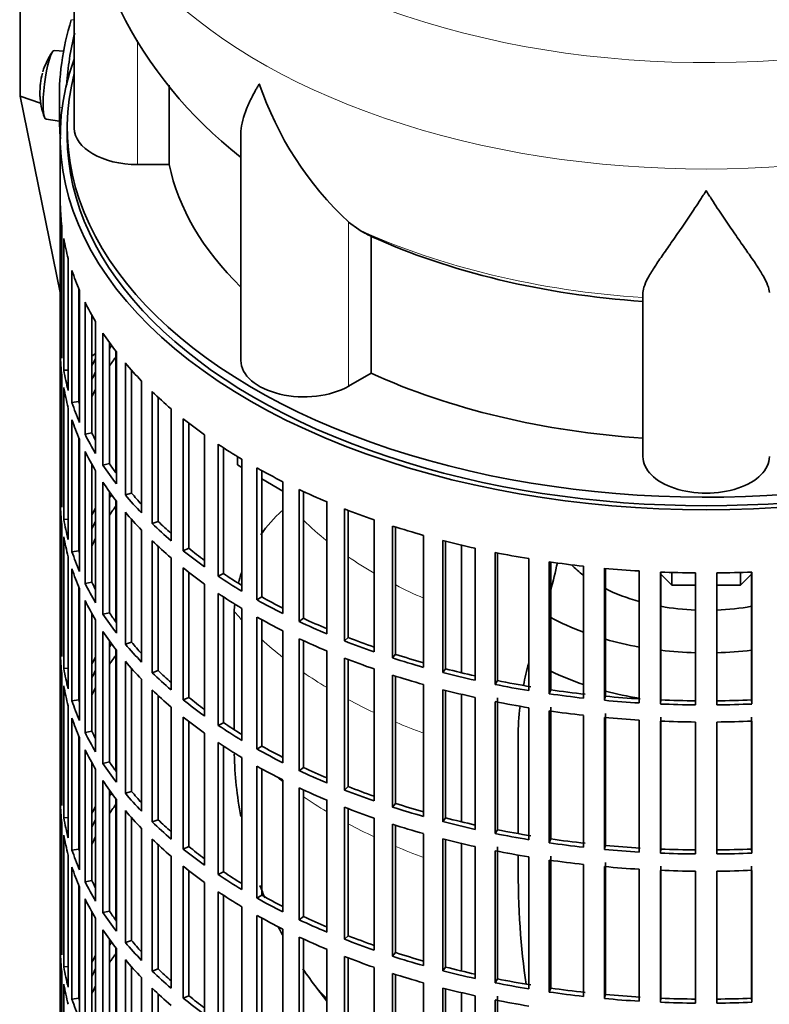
# Model space of a CAD drawing. Header units: millimetres. Extents: x 166 to 773, y -2192 to 1796.
# Tile 3 of 20: x 578 to 685, y -2082 to -1942. Entities that reach past the tile are written whole.
import ezdxf

# ---------------------------------------------------------------- set-up
doc = ezdxf.new("R2010")
doc.units = ezdxf.units.MM
for name, color, linetype in [('M5X8_UNI7687', 7, 'Continuous'), ('VSI134_DIFFUSORE', 7, 'Continuous'), ('VSI134_FILTRO_A', 7, 'Continuous'), ('VSI134_GIUNTO_8×', 7, 'Continuous'), ('VSI134_SUPPORTO_', 7, 'Continuous'), ('VSI134_TERMINALE', 7, 'Continuous')]:
    doc.layers.add(name, color=color, linetype=linetype)

# ---------------------------------------------------------------- blocks, each defined once
blk = doc.blocks.new('SE4')
at = {"layer": 'M5X8_UNI7687', "color": 7, "linetype": 'Continuous', "lineweight": 35}
for p, q in [((584.06, -1946.36), (582.75, -1946.24)), ((581.55, -1956.03), (583.47, -1956.32))]:
    blk.add_line(p, q, dxfattribs=at)
for start, end in [(144.9873, 163.3043), (166.4722, 175.0433), (182.7249, 201.02)]:
    blk.add_arc((590.66, -1952.18), 10, start, end, dxfattribs=at)
for centre, major_axis, ratio, start_param, end_param in [((582.15, -1951.13), (0.6, 4.89), 0.169759, 0.004788, 3.136805), ((590.68, -1952.09), (9.78, -2.08), 0.810411, 3.076577, 3.120069), ((589.14, -1950.18), (-7.36, -5.62), 0.747167, 5.690056, 5.839748), ((590.65, -1952.3), (9.94, -1.06), 0.589949, 3.115062, 3.229621)]:
    blk.add_ellipse(centre, major_axis=major_axis, ratio=ratio, start_param=start_param, end_param=end_param, dxfattribs=at)
at = {"layer": 'VSI134_DIFFUSORE', "color": 7, "linetype": 'Continuous', "lineweight": 35}
for p, q in [((585.57, -1914.23), (585.57, -1957.29)), ((599.09, -1962.49), (599.09, -1951.18)), ((609.29, -1958.22), (609.29, -1990.36)), ((594.57, -1962.49), (599.09, -1962.49)), ((626.08, -1971.74), (624.65, -1970.69)), ((627.86, -1992.18), (627.86, -1972.71)), ((666.57, -2004.06), (666.57, -1980.71)), ((624.65, -1994.03), (627.86, -1992.18))]:
    blk.add_line(p, q, dxfattribs=at)
at = {"layer": 'VSI134_DIFFUSORE', "color": 4, "linetype": 'Continuous', "lineweight": 9}
for p, q in [((594.57, -1962.49), (594.57, -1944.77)), ((624.65, -1994.03), (624.65, -1970.69))]:
    blk.add_line(p, q, dxfattribs=at)
at = {"layer": 'VSI134_DIFFUSORE', "color": 7, "linetype": 'Continuous', "lineweight": 35}
for centre, radius, start, end in [((646.71, -1913.17), 61.07, 181.0073, 232.1188), ((657.15, -1935.73), 47.73, 198.6373, 227.0857), ((633.99, -1959.34), 14.7, 237.4509, 245.3566)]:
    blk.add_arc(centre, radius, start, end, dxfattribs=at)
at = {"layer": 'VSI134_DIFFUSORE', "color": 4, "linetype": 'Continuous', "lineweight": 9}
for centre, major_axis, start_param, end_param in [((675.57, -1898.52), (85.67, 0), 2.812719, 6.283185), ((675.57, -1911.27), (-89.83, 0), 0, 3.208711), ((675.57, -1935.82), (-79.5, 0), 0.898849, 1.457346)]:
    blk.add_ellipse(centre, major_axis=major_axis, ratio=0.57735, start_param=start_param, end_param=end_param, dxfattribs=at)
at = {"layer": 'VSI134_DIFFUSORE', "color": 7, "linetype": 'Continuous', "lineweight": 35}
for centre, major_axis, start_param, end_param in [((594.57, -1957.29), (9, 0), 3.141593, 4.712389), ((675.57, -1957.29), (-77, 0), 0.117151, 0.534109), ((675.57, -1937.81), (-77, 0), 0.902549, 1.453645), ((618.29, -1990.36), (9, 0), 3.141593, 5.497787), ((675.57, -1957.29), (-77, 0), 0.902549, 1.453645), ((675.57, -2004.06), (-9, 0), 0, 3.141593)]:
    blk.add_ellipse(centre, major_axis=major_axis, ratio=0.57735, start_param=start_param, end_param=end_param, dxfattribs=at)
for points, knots in [([(609.29, -1958.23), (609.29, -1958.07), (609.3, -1957.9), (609.38, -1956.72), (609.67, -1955.67), (610.34, -1953.99), (610.6, -1953.42), (611.06, -1952.53), (611.22, -1952.23), (611.47, -1951.77), (611.6, -1951.53), (611.74, -1951.3), (611.83, -1951.14), (611.88, -1951.06), (611.93, -1950.98)], [0.4586292, 0.4586292, 0.4586292, 0.4586292, 0.5, 0.5, 0.75, 0.75, 0.875, 0.875, 0.9375, 0.9375, 0.96875, 0.984375, 0.984375, 1, 1, 1, 1]), ([(675.57, -1966.2), (675.43, -1966.41), (675.3, -1966.63), (675.03, -1967.05), (674.9, -1967.25), (674.5, -1967.87), (674.24, -1968.27), (673.45, -1969.47), (672.94, -1970.23), (671.92, -1971.71), (671.43, -1972.42), (670.48, -1973.77), (670.03, -1974.42), (669.18, -1975.64), (668.79, -1976.22), (668.25, -1977.04), (668.08, -1977.3), (667.75, -1977.82), (667.6, -1978.07), (667.19, -1978.79), (666.97, -1979.23), (666.66, -1980.03), (666.57, -1980.39), (666.57, -1980.71)], [0, 0, 0, 0, 0.03125, 0.03125, 0.0625, 0.0625, 0.125, 0.125, 0.25, 0.25, 0.375, 0.375, 0.5, 0.5, 0.625, 0.625, 0.6875, 0.6875, 0.75, 0.75, 0.875, 0.875, 1, 1, 1, 1]), ([(684.57, -1980.71), (684.57, -1980.39), (684.48, -1980.03), (684.16, -1979.23), (683.94, -1978.79), (683.53, -1978.07), (683.38, -1977.82), (683.06, -1977.31), (682.89, -1977.04), (682.35, -1976.22), (681.95, -1975.64), (681.1, -1974.42), (680.65, -1973.78), (679.71, -1972.43), (679.21, -1971.71), (678.2, -1970.24), (677.68, -1969.47), (676.89, -1968.28), (676.63, -1967.87), (676.23, -1967.25), (676.1, -1967.05), (675.83, -1966.63), (675.7, -1966.41), (675.57, -1966.2)], [0, 0, 0, 0, 0.125, 0.125, 0.25, 0.25, 0.3125, 0.3125, 0.375, 0.375, 0.5, 0.5, 0.625, 0.625, 0.75, 0.75, 0.875, 0.875, 0.9375, 0.9375, 0.96875, 0.96875, 1, 1, 1, 1])]:
    blk.add_open_spline(points, degree=3, knots=knots, dxfattribs=at)
at = {"layer": 'VSI134_FILTRO_A', "color": 7, "linetype": 'Continuous', "lineweight": 35}
for p, q in [((583.57, -1958.51), (583.57, -2122.63)), ((583.58, -1968.37), (583.58, -1987.15)), ((583.8, -1971.25), (583.8, -1990.03)), ((584.06, -1973), (584.06, -1991.77)), ((584.71, -1975.86), (584.71, -1994.64)), ((585.24, -1977.58), (585.24, -1996.36)), ((586.22, -1980.15), (586.22, -1996.23)), ((586.32, -1980.4), (586.32, -1999.18)), ((587.1, -1982.09), (587.1, -2000.87)), ((588.06, -1983.89), (588.06, -2000.69)), ((588.61, -1984.84), (588.61, -2003.62)), ((589.64, -1986.48), (589.64, -2005.26)), ((583.8, -1987.14), (583.58, -1987.15)), ((590.57, -1987.82), (590.57, -2005.04)), ((583.58, -1989.6), (583.58, -2008.38)), ((591.56, -1989.15), (591.56, -2007.93)), ((592.84, -1990.73), (592.84, -2009.51)), ((583.8, -1992.48), (583.8, -2011.26)), ((584.71, -1991.73), (584.06, -1991.77)), ((593.72, -1991.76), (593.72, -2009.25)), ((595.15, -1993.29), (595.15, -2012.07)), ((584.06, -1994.22), (584.06, -2013)), ((596.66, -1994.81), (596.66, -2013.59)), ((586.22, -1996.23), (585.24, -1996.36)), ((597.5, -1995.6), (597.5, -2013.28)), ((584.71, -1997.09), (584.71, -2015.87)), ((599.35, -1997.24), (599.35, -2016.02)), ((585.24, -1998.81), (585.24, -2017.59)), ((601.08, -1998.67), (601.08, -2017.45)), ((601.88, -1999.3), (601.88, -2017.1)), ((588.06, -2000.69), (587.1, -2000.87)), ((604.13, -2000.96), (604.13, -2019.74)), ((586.22, -2001.38), (586.22, -2017.46)), ((586.32, -2001.63), (586.32, -2020.41)), ((606.07, -2002.3), (606.07, -2021.08)), ((587.1, -2003.31), (587.1, -2022.09)), ((606.81, -2002.79), (606.81, -2020.69)), ((588.06, -2005.12), (588.06, -2021.92)), ((590.57, -2005.04), (589.64, -2005.26)), ((609.45, -2004.43), (609.45, -2023.21)), ((588.61, -2006.07), (588.61, -2024.85)), ((611.59, -2005.67), (611.59, -2024.45)), ((612.27, -2006.04), (612.27, -2024.02)), ((589.64, -2007.71), (589.64, -2026.49)), ((615.28, -2007.62), (615.28, -2026.4)), ((583.8, -2008.37), (583.58, -2008.38)), ((590.57, -2009.05), (590.57, -2026.27)), ((593.72, -2009.25), (592.84, -2009.51)), ((617.6, -2008.74), (617.6, -2027.52)), ((618.21, -2009.02), (618.21, -2027.06)), ((583.58, -2010.83), (583.58, -2029.61)), ((591.56, -2010.38), (591.56, -2029.16)), ((621.56, -2010.5), (621.56, -2029.28)), ((592.84, -2011.96), (592.84, -2030.74)), ((624.04, -2011.5), (624.04, -2030.28)), ((624.58, -2011.71), (624.58, -2029.79)), ((584.71, -2012.95), (584.06, -2013)), ((593.72, -2012.99), (593.72, -2030.47)), ((597.5, -2013.28), (596.66, -2013.59)), ((628.26, -2013.05), (628.26, -2031.83)), ((583.8, -2013.71), (583.8, -2032.49)), ((595.15, -2014.52), (595.15, -2033.3)), ((630.88, -2013.93), (630.88, -2032.71)), ((631.34, -2014.07), (631.34, -2032.19)), ((584.06, -2015.45), (584.06, -2034.23)), ((596.66, -2016.04), (596.66, -2034.82)), ((635.32, -2015.26), (635.32, -2034.04)), ((638.06, -2016), (638.06, -2034.78)), ((638.44, -2016.1), (638.44, -2034.24)), ((586.22, -2017.46), (585.24, -2017.59)), ((597.5, -2016.83), (597.5, -2034.51)), ((601.88, -2017.1), (601.08, -2017.45)), ((642.68, -2017.1), (642.68, -2035.88)), ((645.53, -2017.7), (645.53, -2036.48)), ((645.83, -2017.76), (645.83, -2035.93)), ((584.71, -2018.32), (584.71, -2037.09)), ((599.35, -2018.47), (599.35, -2037.25)), ((650.3, -2018.57), (650.3, -2037.35)), ((653.22, -2019.02), (653.22, -2037.8)), ((653.44, -2019.05), (653.44, -2037.24)), ((585.24, -2020.04), (585.24, -2038.82)), ((601.08, -2019.9), (601.08, -2038.68)), ((601.88, -2020.53), (601.88, -2038.33)), ((606.81, -2020.69), (606.07, -2021.08)), ((658.1, -2019.65), (658.1, -2038.43)), ((661.08, -2019.95), (661.08, -2038.73)), ((661.21, -2019.96), (661.21, -2038.16)), ((666.04, -2020.33), (666.04, -2039.11)), ((669.06, -2020.48), (669.06, -2039.26)), ((669.1, -2020.48), (669.1, -2038.68)), ((674.05, -2020.6), (674.05, -2039.38)), ((677.08, -2020.6), (677.08, -2039.38)), ((682.03, -2020.48), (682.03, -2038.68)), ((682.07, -2020.48), (682.07, -2039.26)), ((588.06, -2021.92), (587.1, -2022.09)), ((586.22, -2022.61), (586.22, -2038.69)), ((586.32, -2022.86), (586.32, -2041.63)), ((604.13, -2022.19), (604.13, -2040.97)), ((587.1, -2024.54), (587.1, -2043.32)), ((606.07, -2023.53), (606.07, -2042.31)), ((606.81, -2024.02), (606.81, -2041.92)), ((612.27, -2024.02), (611.59, -2024.45)), ((590.57, -2026.27), (589.64, -2026.49)), ((609.45, -2025.66), (609.45, -2044.44)), ((588.06, -2026.35), (588.06, -2043.15)), ((588.61, -2027.3), (588.61, -2046.08)), ((611.59, -2026.9), (611.59, -2045.68)), ((612.27, -2027.27), (612.27, -2045.25)), ((618.21, -2027.06), (617.6, -2027.52)), ((589.64, -2028.94), (589.64, -2047.72)), ((615.28, -2028.85), (615.28, -2047.63)), ((583.8, -2029.6), (583.58, -2029.61)), ((590.57, -2030.28), (590.57, -2047.5)), ((593.72, -2030.47), (592.84, -2030.74)), ((617.6, -2029.97), (617.6, -2048.75)), ((618.21, -2030.25), (618.21, -2048.29)), ((624.58, -2029.79), (624.04, -2030.28)), ((591.56, -2031.61), (591.56, -2050.39)), ((621.56, -2031.73), (621.56, -2050.51)), ((583.58, -2032.06), (583.58, -2050.84)), ((592.84, -2033.19), (592.84, -2051.97)), ((624.04, -2032.73), (624.04, -2051.51)), ((624.58, -2032.94), (624.58, -2051.02)), ((631.34, -2032.19), (630.88, -2032.71)), ((584.71, -2034.18), (584.06, -2034.23)), ((593.72, -2034.22), (593.72, -2051.7)), ((597.5, -2034.51), (596.66, -2034.82)), ((628.26, -2034.28), (628.26, -2053.06)), ((638.44, -2034.24), (638.06, -2034.78)), ((583.8, -2034.94), (583.8, -2053.72)), ((595.15, -2035.75), (595.15, -2054.53)), ((630.88, -2035.16), (630.88, -2053.93)), ((631.34, -2035.3), (631.34, -2053.42)), ((645.83, -2035.93), (645.53, -2036.48)), ((584.06, -2036.68), (584.06, -2055.46)), ((596.66, -2037.27), (596.66, -2056.04)), ((635.32, -2036.49), (635.32, -2055.27)), ((638.06, -2037.23), (638.06, -2056.01)), ((638.44, -2037.33), (638.44, -2055.47)), ((653.44, -2037.24), (653.22, -2037.8)), ((586.22, -2038.69), (585.24, -2038.82)), ((597.5, -2038.06), (597.5, -2055.73)), ((601.88, -2038.33), (601.08, -2038.68)), ((642.68, -2038.33), (642.68, -2057.11)), ((645.83, -2038.38), (645.83, -2057.16)), ((661.21, -2038.16), (661.08, -2038.73)), ((669.1, -2038.68), (669.06, -2039.26)), ((682.03, -2038.68), (682.07, -2039.26)), ((584.71, -2039.54), (584.71, -2058.32)), ((599.35, -2039.7), (599.35, -2058.48)), ((645.53, -2038.93), (645.53, -2057.71)), ((650.3, -2039.8), (650.3, -2058.58)), ((653.22, -2040.25), (653.22, -2059.03)), ((653.44, -2039.69), (653.44, -2058.47)), ((585.24, -2041.27), (585.24, -2060.05)), ((601.08, -2041.13), (601.08, -2059.91)), ((658.1, -2040.88), (658.1, -2059.65)), ((661.08, -2041.18), (661.08, -2059.96)), ((661.21, -2040.61), (661.21, -2059.39)), ((666.04, -2041.56), (666.04, -2060.33)), ((669.06, -2041.71), (669.06, -2060.49)), ((669.1, -2041.13), (669.1, -2059.91)), ((682.03, -2041.13), (682.03, -2059.91)), ((682.07, -2041.71), (682.07, -2060.49)), ((601.88, -2041.75), (601.88, -2059.56)), ((606.81, -2041.92), (606.07, -2042.31)), ((674.05, -2041.83), (674.05, -2060.61)), ((677.08, -2041.83), (677.08, -2060.61)), ((586.22, -2043.84), (586.22, -2059.92)), ((586.32, -2044.08), (586.32, -2062.86)), ((588.06, -2043.15), (587.1, -2043.32)), ((604.13, -2043.42), (604.13, -2062.2)), ((587.1, -2045.77), (587.1, -2064.55)), ((606.07, -2044.76), (606.07, -2063.54)), ((606.81, -2045.25), (606.81, -2063.15)), ((612.27, -2045.25), (611.59, -2045.68)), ((609.45, -2046.89), (609.45, -2065.67)), ((588.06, -2047.58), (588.06, -2064.38)), ((588.61, -2048.53), (588.61, -2067.31)), ((590.57, -2047.5), (589.64, -2047.72)), ((611.59, -2048.13), (611.59, -2066.9)), ((612.27, -2048.5), (612.27, -2066.48)), ((618.21, -2048.29), (617.6, -2048.75)), ((615.28, -2050.08), (615.28, -2068.86)), ((583.8, -2050.83), (583.58, -2050.84)), ((589.64, -2050.17), (589.64, -2068.95)), ((590.57, -2051.51), (590.57, -2068.73)), ((617.6, -2051.2), (617.6, -2069.98)), ((618.21, -2051.48), (618.21, -2069.52)), ((624.58, -2051.02), (624.04, -2051.51)), ((591.56, -2052.84), (591.56, -2071.61)), ((593.72, -2051.7), (592.84, -2051.97)), ((583.58, -2053.29), (583.58, -2072.06)), ((621.56, -2052.96), (621.56, -2071.74)), ((624.04, -2053.96), (624.04, -2072.74)), ((624.58, -2054.17), (624.58, -2072.25)), ((631.34, -2053.42), (630.88, -2053.93)), ((584.71, -2055.41), (584.06, -2055.46)), ((592.84, -2054.42), (592.84, -2073.2)), ((593.72, -2055.44), (593.72, -2072.93)), ((628.26, -2055.51), (628.26, -2074.29)), ((638.44, -2055.47), (638.06, -2056.01)), ((583.8, -2056.17), (583.8, -2074.95)), ((595.15, -2056.98), (595.15, -2075.76)), ((597.5, -2055.73), (596.66, -2056.04)), ((630.88, -2056.38), (630.88, -2075.16)), ((631.34, -2056.53), (631.34, -2074.65)), ((584.06, -2057.91), (584.06, -2076.69)), ((596.66, -2058.49), (596.66, -2077.27)), ((635.32, -2057.72), (635.32, -2076.5)), ((638.06, -2058.46), (638.06, -2077.24)), ((645.83, -2057.16), (645.53, -2057.71)), ((653.44, -2058.47), (653.22, -2059.03)), ((586.22, -2059.92), (585.24, -2060.05)), ((597.5, -2059.29), (597.5, -2076.96)), ((601.88, -2059.56), (601.08, -2059.91)), ((638.44, -2058.55), (638.44, -2076.7)), ((642.68, -2059.56), (642.68, -2078.34)), ((645.83, -2059.61), (645.83, -2078.39)), ((661.21, -2059.39), (661.08, -2059.96)), ((669.1, -2059.91), (669.06, -2060.49)), ((682.03, -2059.91), (682.07, -2060.49)), ((584.71, -2060.77), (584.71, -2079.55)), ((599.35, -2060.93), (599.35, -2079.71)), ((645.53, -2060.16), (645.53, -2078.94)), ((650.3, -2061.03), (650.3, -2079.81)), ((653.44, -2060.92), (653.44, -2079.69)), ((585.24, -2062.49), (585.24, -2081.27)), ((601.08, -2062.36), (601.08, -2081.14)), ((653.22, -2061.48), (653.22, -2080.26)), ((658.1, -2062.1), (658.1, -2080.88)), ((661.08, -2062.41), (661.08, -2081.19)), ((661.21, -2061.83), (661.21, -2080.61)), ((669.1, -2062.36), (669.1, -2081.14)), ((682.03, -2062.36), (682.03, -2081.14)), ((601.88, -2062.98), (601.88, -2080.79)), ((606.81, -2063.15), (606.07, -2063.54)), ((666.04, -2062.78), (666.04, -2081.56)), ((669.06, -2062.94), (669.06, -2081.72)), ((674.05, -2063.06), (674.05, -2081.84)), ((677.08, -2063.06), (677.08, -2081.84)), ((682.07, -2062.94), (682.07, -2081.72)), ((586.22, -2065.07), (586.22, -2081.15)), ((586.32, -2065.31), (586.32, -2084.09)), ((588.06, -2064.38), (587.1, -2064.55)), ((604.13, -2064.65), (604.13, -2083.43)), ((606.07, -2065.99), (606.07, -2084.77)), ((606.81, -2066.47), (606.81, -2084.38)), ((612.27, -2066.48), (611.59, -2066.9)), ((587.1, -2067), (587.1, -2085.78)), ((609.45, -2068.12), (609.45, -2086.9)), ((588.06, -2068.81), (588.06, -2085.61)), ((590.57, -2068.73), (589.64, -2068.95)), ((611.59, -2069.35), (611.59, -2088.13)), ((612.27, -2069.73), (612.27, -2087.71)), ((618.21, -2069.52), (617.6, -2069.98)), ((588.61, -2069.75), (588.61, -2088.53)), ((583.8, -2072.06), (583.58, -2072.06)), ((589.64, -2071.4), (589.64, -2090.18)), ((615.28, -2071.3), (615.28, -2090.08)), ((617.6, -2072.43), (617.6, -2091.21)), ((624.58, -2072.25), (624.04, -2072.74)), ((590.57, -2072.74), (590.57, -2089.96)), ((593.72, -2072.93), (592.84, -2073.2)), ((618.21, -2072.71), (618.21, -2090.75)), ((583.58, -2074.51), (583.58, -2093.29)), ((591.56, -2074.06), (591.56, -2092.84)), ((621.56, -2074.19), (621.56, -2092.97)), ((624.04, -2075.19), (624.04, -2093.97)), ((631.34, -2074.65), (630.88, -2075.16)), ((584.71, -2076.64), (584.06, -2076.69)), ((592.84, -2075.65), (592.84, -2094.43)), ((593.72, -2076.67), (593.72, -2094.16)), ((624.58, -2075.4), (624.58, -2093.48)), ((628.26, -2076.74), (628.26, -2095.52)), ((638.44, -2076.7), (638.06, -2077.24)), ((583.8, -2077.4), (583.8, -2096.18)), ((597.5, -2076.96), (596.66, -2077.27)), ((630.88, -2077.61), (630.88, -2096.39)), ((631.34, -2077.76), (631.34, -2095.88)), ((584.06, -2079.14), (584.06, -2097.92)), ((595.15, -2078.21), (595.15, -2096.99)), ((635.32, -2078.95), (635.32, -2097.73)), ((645.83, -2078.39), (645.53, -2078.94)), ((596.66, -2079.72), (596.66, -2098.5)), ((597.5, -2080.52), (597.5, -2098.19)), ((601.88, -2080.79), (601.08, -2081.14)), ((638.06, -2079.69), (638.06, -2098.46)), ((638.44, -2079.78), (638.44, -2097.93)), ((642.68, -2080.79), (642.68, -2099.57)), ((645.83, -2080.84), (645.83, -2099.62)), ((653.44, -2079.69), (653.22, -2080.26)), ((661.21, -2080.61), (661.08, -2081.19)), ((586.22, -2081.15), (585.24, -2081.27)), ((645.53, -2081.39), (645.53, -2100.17)), ((669.1, -2081.14), (669.06, -2081.72)), ((682.03, -2081.14), (682.07, -2081.72))]:
    blk.add_line(p, q, dxfattribs=at)
for centre, major_axis, start_param, end_param in [((675.57, -1958.51), (-92, 0), -0.208894, 3.350487), ((675.57, -1958.51), (-91, 0), 0, 3.141593), ((675.57, -1967.5), (-92, 0), 0.016456, 0.07081), ((675.57, -1967.5), (-92, 0), 0.103722, 0.158077), ((675.57, -1967.5), (-92, 0), 0.190989, 0.245343), ((675.57, -1967.5), (-92, 0), 0.278255, 0.33261), ((675.57, -1967.5), (-92, 0), 0.365522, 0.419876), ((675.57, -1986.28), (-92, 0), 0.016456, 0.07081), ((675.57, -2007.5), (-91, 0), -0.374965, -0.365223), ((675.57, -1988.72), (-92, 0), 0.016456, 0.07081), ((675.57, -2009.95), (-91, 0), -0.394539, -0.365223), ((675.57, -2007.5), (-92, 0), -0.33261, -0.313806), ((675.57, -1967.5), (-92, 0), 0.452788, 0.507143), ((675.57, -1986.28), (-92, 0), 0.103722, 0.158077), ((675.57, -2007.5), (-91, 0), -0.299174, -0.277957), ((675.57, -1988.72), (-92, 0), 0.103722, 0.158077), ((675.57, -2007.5), (-92, 0), -0.245343, -0.240575), ((675.57, -2009.95), (-91, 0), -0.299174, -0.277957), ((675.57, -1967.5), (-92, 0), 0.540055, 0.594409), ((675.57, -1986.28), (-92, 0), 0.190989, 0.245343), ((675.57, -1986.28), (-91, 0), 0.19069, 0.196715), ((675.57, -1988.72), (-92, 0), 0.190989, 0.245343), ((675.57, -1967.5), (-92, 0), 0.627321, 0.681676), ((675.57, -1986.28), (-92, 0), 0.278255, 0.33261), ((675.57, -1986.28), (-91, 0), 0.277957, 0.299174), ((675.57, -1967.5), (-92, 0), 0.714588, 0.768942), ((675.57, -1988.72), (-92, 0), 0.278255, 0.33261), ((675.57, -1986.28), (-92, 0), 0.365522, 0.419876), ((675.57, -1986.28), (-91, 0), 0.365223, 0.392699), ((675.57, -1967.5), (-92, 0), 0.801854, 0.856209), ((675.57, -1988.72), (-92, 0), 0.365522, 0.419876), ((675.57, -2007.5), (-92, 0), 0.016456, 0.07081), ((675.57, -1986.28), (-91, 0), 0.45249, 0.486998), ((675.57, -1967.5), (-92, 0), 0.889121, 0.943475), ((675.57, -2009.95), (-92, 0), 0.016456, 0.07081), ((675.57, -2028.73), (-91, 0), -0.374965, -0.365223), ((675.57, -1986.28), (-92, 0), 0.452788, 0.507143), ((675.57, -2028.73), (-92, 0), -0.33261, -0.313806), ((675.57, -2031.18), (-91, 0), -0.394539, -0.365223), ((675.57, -1988.72), (-92, 0), 0.452788, 0.507143), ((675.57, -1967.5), (-92, 0), 0.976387, 1.030742), ((675.57, -2007.5), (-92, 0), 0.103722, 0.158077), ((675.57, -2028.73), (-91, 0), -0.299174, -0.277957), ((675.57, -1986.28), (-92, 0), 0.540055, 0.594409), ((675.57, -1986.28), (-91, 0), 0.539756, 0.577951), ((675.57, -1967.5), (-92, 0), 1.063654, 1.118008), ((675.57, -2009.95), (-92, 0), 0.103722, 0.158077), ((675.57, -2028.73), (-92, 0), -0.245343, -0.240575), ((675.57, -2031.18), (-91, 0), -0.299174, -0.277957), ((675.57, -1988.72), (-92, 0), 0.540055, 0.594409), ((675.57, -1967.5), (-92, 0), 1.15092, 1.205275), ((675.57, -2007.5), (-92, 0), 0.190989, 0.245343), ((675.57, -2007.5), (-91, 0), 0.19069, 0.196715), ((675.57, -1986.28), (-92, 0), 0.627321, 0.681676), ((675.57, -1986.28), (-91, 0), 0.627022, 0.668018), ((675.57, -1967.5), (-92, 0), 1.238186, 1.292541), ((675.57, -1967.5), (-92, 0), 1.325453, 1.379807), ((675.57, -2009.95), (-92, 0), 0.190989, 0.245343), ((675.57, -1988.72), (-92, 0), 0.627321, 0.681676), ((675.57, -1986.28), (-91, 0), 0.714289, 0.757518), ((675.57, -1967.5), (-92, 0), 1.412719, 1.467074), ((675.57, -1967.5), (-92, 0), 1.499986, 1.55434), ((675.57, -1967.5), (92, 0), 4.728845, 4.783199), ((675.57, -2007.5), (-92, 0), 0.278255, 0.33261), ((675.57, -2007.5), (-91, 0), 0.277957, 0.299174), ((675.57, -1986.28), (-92, 0), 0.714588, 0.768942), ((675.57, -2009.95), (-92, 0), 0.278255, 0.33261), ((675.57, -1988.72), (-92, 0), 0.714588, 0.768942), ((675.57, -1986.28), (-92, 0), 0.801854, 0.856209), ((675.57, -1986.28), (-91, 0), 0.801555, 0.846635), ((675.57, -2007.5), (-91, 0), 0.365223, 0.394539), ((675.57, -2007.5), (-92, 0), 0.365522, 0.419876), ((675.57, -1988.72), (-92, 0), 0.801854, 0.856209), ((675.57, -1986.28), (-92, 0), 0.889121, 0.943475), ((675.57, -1986.28), (-91, 0), 0.888822, 0.935485), ((675.57, -2009.95), (-92, 0), 0.365522, 0.419876), ((675.57, -2028.73), (-92, 0), 0.016456, 0.07081), ((675.57, -2007.5), (-91, 0), 0.45249, 0.486998), ((675.57, -1988.72), (-92, 0), 0.889121, 0.943475), ((675.57, -1986.28), (-92, 0), 0.976387, 1.030742), ((675.57, -1986.28), (-91, 0), 0.976088, 1.024141), ((675.57, -2049.96), (-91, 0), -0.374965, -0.365223), ((675.57, -2007.5), (-92, 0), 0.452788, 0.507143), ((675.57, -2031.18), (-92, 0), 0.016456, 0.07081), ((675.57, -2049.96), (-92, 0), -0.33261, -0.313806), ((675.57, -2052.41), (-91, 0), -0.394539, -0.365223), ((675.57, -2009.95), (-92, 0), 0.452788, 0.507143), ((675.57, -1988.72), (-92, 0), 0.976387, 1.030742), ((675.57, -1986.28), (-92, 0), 1.063654, 1.118008), ((675.57, -1986.28), (-91, 0), 1.063355, 1.112655), ((675.57, -2028.73), (-92, 0), 0.103722, 0.158077), ((675.57, -2049.96), (-91, 0), -0.299174, -0.277957), ((675.57, -2007.5), (-91, 0), 0.539756, 0.577951), ((675.57, -1986.28), (-91, 0), 1.150621, 1.201065), ((675.57, -2007.5), (-92, 0), 0.540055, 0.594409), ((675.57, -1988.72), (-92, 0), 1.063654, 1.118008), ((675.57, -1986.28), (-92, 0), 1.15092, 1.205275), ((675.57, -1986.28), (-91, 0), 1.237888, 1.29284), ((675.57, -2031.18), (-92, 0), 0.103722, 0.158077), ((675.57, -2049.96), (-92, 0), -0.245343, -0.240575), ((675.57, -2052.41), (-91, 0), -0.299174, -0.277957), ((675.57, -2009.95), (-92, 0), 0.540055, 0.594409), ((675.57, -1988.72), (-92, 0), 1.15092, 1.205275), ((675.57, -1986.28), (-92, 0), 1.238186, 1.292541), ((675.57, -1986.28), (-91, 0), 1.325154, 1.380106), ((675.57, -2028.73), (-92, 0), 0.190989, 0.245343), ((675.57, -2028.73), (-91, 0), 0.19069, 0.196715), ((675.57, -2007.5), (-92, 0), 0.627321, 0.681676), ((675.57, -2007.5), (-91, 0), 0.627022, 0.668018), ((675.57, -1986.28), (-92, 0), 1.325453, 1.379807), ((675.57, -1986.28), (-92, 0), 1.412719, 1.467074), ((675.57, -1986.28), (-91, 0), 1.412421, 1.467373), ((675.57, -1986.28), (-91, 0), 1.499687, 1.554639), ((675.57, -1986.28), (91, 0), 4.728546, 4.783498), ((675.57, -1988.72), (-92, 0), 1.238186, 1.292541), ((675.57, -1988.72), (-92, 0), 1.325453, 1.379807), ((675.57, -1986.28), (-92, 0), 1.499986, 1.55434), ((675.57, -1986.28), (92, 0), 4.728845, 4.783199), ((675.57, -2031.18), (-92, 0), 0.190989, 0.245343), ((675.57, -2009.95), (-92, 0), 0.627321, 0.681676), ((675.57, -1988.72), (-92, 0), 1.412719, 1.467074), ((675.57, -1988.72), (-92, 0), 1.499986, 1.55434), ((675.57, -1988.72), (92, 0), 4.728845, 4.783199), ((675.57, -2007.5), (-92, 0), 0.714588, 0.768942), ((675.57, -2007.5), (-91, 0), 0.714289, 0.757518), ((675.57, -2028.73), (-92, 0), 0.278255, 0.33261), ((675.57, -2028.73), (-91, 0), 0.277957, 0.299174), ((675.57, -2031.18), (-92, 0), 0.278255, 0.33261), ((675.57, -2009.95), (-92, 0), 0.714588, 0.768942), ((675.57, -2007.5), (-92, 0), 0.801854, 0.856209), ((675.57, -2007.5), (-91, 0), 0.801555, 0.846635), ((675.57, -2028.73), (-92, 0), 0.365522, 0.419876), ((675.57, -2028.73), (-91, 0), 0.365223, 0.394539), ((675.57, -2009.95), (-92, 0), 0.801854, 0.856209), ((675.57, -2007.5), (-91, 0), 0.888822, 0.935485), ((675.57, -2007.5), (-92, 0), 0.889121, 0.943475), ((675.57, -2049.96), (-92, 0), 0.016456, 0.07081), ((675.57, -2031.18), (-92, 0), 0.365522, 0.419876), ((675.57, -2009.95), (-92, 0), 0.889121, 0.943475), ((675.57, -2007.5), (-92, 0), 0.976387, 1.030742), ((675.57, -2007.5), (-91, 0), 0.976088, 1.024141), ((675.57, -2071.19), (-91, 0), -0.374965, -0.365223), ((675.57, -2028.73), (-92, 0), 0.452788, 0.507143), ((675.57, -2028.73), (-91, 0), 0.45249, 0.486998), ((675.57, -2052.41), (-92, 0), 0.016456, 0.07081), ((675.57, -2071.19), (-92, 0), -0.33261, -0.313806), ((675.57, -2073.64), (-91, 0), -0.394539, -0.365223), ((675.57, -2009.95), (-92, 0), 0.976387, 1.030742), ((675.57, -2007.5), (-92, 0), 1.063654, 1.118008), ((675.57, -2007.5), (-91, 0), 1.063355, 1.112655), ((675.57, -2049.96), (-92, 0), 0.103722, 0.158077), ((675.57, -2071.19), (-91, 0), -0.299174, -0.277957), ((675.57, -2031.18), (-92, 0), 0.452788, 0.507143), ((675.57, -2007.5), (-91, 0), 1.150621, 1.201065), ((675.57, -2028.73), (-92, 0), 0.540055, 0.594409), ((675.57, -2028.73), (-91, 0), 0.539756, 0.577951), ((675.57, -2009.95), (-92, 0), 1.063654, 1.118008), ((675.57, -2007.5), (-92, 0), 1.15092, 1.205275), ((675.57, -2052.41), (-92, 0), 0.103722, 0.158077), ((675.57, -2071.19), (-92, 0), -0.245343, -0.240575), ((675.57, -2073.64), (-91, 0), -0.299174, -0.277957), ((675.57, -2031.18), (-92, 0), 0.540055, 0.594409), ((675.57, -2009.95), (-92, 0), 1.15092, 1.205275), ((675.57, -2007.5), (-92, 0), 1.238186, 1.292541), ((675.57, -2007.5), (-91, 0), 1.237888, 1.29284), ((675.57, -2007.5), (-91, 0), 1.325154, 1.380106), ((675.57, -2049.96), (-91, 0), 0.19069, 0.196715), ((675.57, -2028.73), (-92, 0), 0.627321, 0.681676), ((675.57, -2028.73), (-91, 0), 0.627022, 0.668018), ((675.57, -2007.5), (-92, 0), 1.325453, 1.379807), ((675.57, -2007.5), (-91, 0), 1.412421, 1.467373), ((675.57, -2007.5), (-91, 0), 1.499687, 1.554639), ((675.57, -2007.5), (91, 0), 4.728546, 4.783498), ((675.57, -2049.96), (-92, 0), 0.190989, 0.245343), ((675.57, -2009.95), (-92, 0), 1.238186, 1.292541), ((675.57, -2007.5), (-92, 0), 1.412719, 1.467074), ((675.57, -2007.5), (-92, 0), 1.499986, 1.55434), ((675.57, -2007.5), (92, 0), 4.728845, 4.783199), ((675.57, -2052.41), (-92, 0), 0.190989, 0.245343), ((675.57, -2031.18), (-92, 0), 0.627321, 0.681676), ((675.57, -2009.95), (-92, 0), 1.325453, 1.379807), ((675.57, -2009.95), (-92, 0), 1.412719, 1.467074), ((675.57, -2028.73), (-92, 0), 0.714588, 0.768942), ((675.57, -2028.73), (-91, 0), 0.714289, 0.757518), ((675.57, -2009.95), (-92, 0), 1.499986, 1.55434), ((675.57, -2009.95), (92, 0), 4.728845, 4.783199), ((675.57, -2049.96), (-92, 0), 0.278255, 0.33261), ((675.57, -2049.96), (-91, 0), 0.277957, 0.299174), ((675.57, -2031.18), (-92, 0), 0.714588, 0.768942), ((675.57, -2028.73), (-92, 0), 0.801854, 0.856209), ((675.57, -2028.73), (-91, 0), 0.801555, 0.846635), ((675.57, -2052.41), (-92, 0), 0.278255, 0.33261), ((675.57, -2049.96), (-92, 0), 0.365522, 0.419876), ((675.57, -2049.96), (-91, 0), 0.365223, 0.394539), ((675.57, -2031.18), (-92, 0), 0.801854, 0.856209), ((675.57, -2028.73), (-91, 0), 0.888822, 0.935485), ((675.57, -2028.73), (-92, 0), 0.889121, 0.943475), ((675.57, -2071.19), (-92, 0), 0.016456, 0.07081), ((675.57, -2052.41), (-92, 0), 0.365522, 0.419876), ((675.57, -2031.18), (-92, 0), 0.889121, 0.943475), ((675.57, -2028.73), (-91, 0), 0.976088, 1.024141), ((675.57, -2092.42), (-91, 0), -0.374965, -0.365223), ((675.57, -2049.96), (-92, 0), 0.452788, 0.507143), ((675.57, -2049.96), (-91, 0), 0.45249, 0.486998), ((675.57, -2028.73), (-92, 0), 0.976387, 1.030742), ((675.57, -2073.64), (-92, 0), 0.016456, 0.07081), ((675.57, -2092.42), (-92, 0), -0.33261, -0.313806), ((675.57, -2094.87), (-91, 0), -0.394539, -0.365223), ((675.57, -2031.18), (-92, 0), 0.976387, 1.030742), ((675.57, -2028.73), (-92, 0), 1.063654, 1.118008), ((675.57, -2028.73), (-91, 0), 1.063355, 1.112655), ((675.57, -2071.19), (-92, 0), 0.103722, 0.158077), ((675.57, -2052.41), (-92, 0), 0.452788, 0.507143), ((675.57, -2028.73), (-91, 0), 1.150621, 1.201065), ((675.57, -2092.42), (-91, 0), -0.299174, -0.277957), ((675.57, -2049.96), (-92, 0), 0.540055, 0.594409), ((675.57, -2049.96), (-91, 0), 0.539756, 0.577951), ((675.57, -2031.18), (-92, 0), 1.063654, 1.118008), ((675.57, -2028.73), (-92, 0), 1.15092, 1.205275), ((675.57, -2073.64), (-92, 0), 0.103722, 0.158077), ((675.57, -2092.42), (-92, 0), -0.245343, -0.240575), ((675.57, -2094.87), (-91, 0), -0.299174, -0.277957), ((675.57, -2028.73), (-92, 0), 1.238186, 1.292541), ((675.57, -2028.73), (-91, 0), 1.237888, 1.29284), ((675.57, -2052.41), (-92, 0), 0.540055, 0.594409), ((675.57, -2049.96), (-91, 0), 0.627022, 0.668018), ((675.57, -2031.18), (-92, 0), 1.15092, 1.205275), ((675.57, -2028.73), (-92, 0), 1.325453, 1.379807), ((675.57, -2028.73), (-91, 0), 1.325154, 1.380106), ((675.57, -2028.73), (-91, 0), 1.412421, 1.467373), ((675.57, -2071.19), (-92, 0), 0.190989, 0.245343), ((675.57, -2071.19), (-91, 0), 0.19069, 0.196715), ((675.57, -2049.96), (-92, 0), 0.627321, 0.681676), ((675.57, -2031.18), (-92, 0), 1.238186, 1.292541), ((675.57, -2028.73), (-92, 0), 1.412719, 1.467074), ((675.57, -2028.73), (-92, 0), 1.499986, 1.55434), ((675.57, -2028.73), (-91, 0), 1.499687, 1.554639), ((675.57, -2028.73), (91, 0), 4.728546, 4.783498), ((675.57, -2028.73), (92, 0), 4.728845, 4.783199)]:
    blk.add_ellipse(centre, major_axis=major_axis, ratio=0.57735, start_param=start_param, end_param=end_param, dxfattribs=at)
at = {"layer": 'VSI134_GIUNTO_8×', "color": 7, "linetype": 'Continuous', "lineweight": 35}
for centre, major_axis, start_param, end_param in [((675.57, -2013.22), (-22, 0), 0.512266, 0.653708), ((675.57, -2013.22), (-22, 0), 0.860097, 1.12301), ((675.57, -2013.22), (-22, 0), 1.272507, 1.501929), ((675.57, -2013.22), (-22, 0), 1.639664, 1.869086), ((675.57, -2013.22), (-32.5, 0), 0.821803, 1.003487), ((675.57, -2013.22), (-32.5, 0), 1.113415, 1.273341), ((675.57, -2013.22), (-32.5, 0), 1.370522, 1.524199), ((675.57, -2013.22), (-32.5, 0), 1.617394, 1.771071), ((675.57, -2019.31), (-34.5, 0), 0.874436, 1.040008), ((675.57, -2019.31), (-34.5, 0), 1.141754, 1.291065)]:
    blk.add_ellipse(centre, major_axis=major_axis, ratio=0.57735, start_param=start_param, end_param=end_param, dxfattribs=at)
at = {"layer": 'VSI134_SUPPORTO_', "color": 7, "linetype": 'Continuous', "lineweight": 35}
for p, q in [((584.57, -1957.29), (584.57, -1958.51)), ((591.49, -2006.38), (591.49, -1989.07)), ((608.81, -2005.21), (608.81, -2004.05)), ((609.45, -2005.58), (608.81, -2005.21)), ((615.28, -2008.95), (612.27, -2007.21)), ((591.49, -2027.61), (591.49, -2010.29)), ((640.74, -2034.81), (640.74, -2016.66)), ((670.66, -2022.35), (670.66, -2020.54)), ((680.47, -2022.35), (680.47, -2020.54)), ((670.66, -2022.35), (669.1, -2020.8)), ((682.03, -2020.8), (680.47, -2022.35)), ((674.05, -2022.35), (670.66, -2022.35)), ((680.47, -2022.35), (677.08, -2022.35)), ((608.34, -2026.08), (608.34, -2042.92)), ((591.49, -2048.84), (591.49, -2031.52)), ((640.74, -2056.04), (640.74, -2037.89)), ((648.78, -2057.72), (648.78, -2043.84)), ((591.49, -2070.07), (591.49, -2052.75)), ((640.74, -2077.27), (640.74, -2059.12)), ((648.78, -2061.9), (648.78, -2060.77)), ((591.49, -2091.3), (591.49, -2073.98)), ((620.13, -2079.72), (621.56, -2081.56)), ((640.74, -2098.5), (640.74, -2080.35))]:
    blk.add_line(p, q, dxfattribs=at)
for centre, radius, start, end in [((629.21, -2027.21), 20.9, 132.2885, 144.8366), ((629.21, -2027.21), 20.9, 161.6046, 165.7625), ((629.21, -2027.21), 20.9, 174.1802, 176.902), ((665.89, -2044.81), 57.56, 181.5895, 190.4957), ((665.89, -2044.81), 57.56, 200.6285, 202.5098), ((665.89, -2044.81), 57.56, 207.1254, 208.3301), ((665.89, -2044.81), 57.56, 213.939, 217.3447)]:
    blk.add_arc(centre, radius, start, end, dxfattribs=at)
for centre, major_axis, ratio, start_param, end_param in [((675.57, -1957.29), (91, 0), 0.57735, 2.993207, 6.283185), ((643.42, -2018.05), (8.14, 34.04), 0.31246, 4.639612, 4.753819), ((654.52, -2035.84), (3.49, 14.59), 0.31246, 1.479895, 1.698732), ((654.52, -2035.84), (3.49, 14.59), 0.31246, -4.378668, -4.059125), ((683.22, -2013.89), (-20.93, -87.53), 0.31246, -0.917533, -0.65805)]:
    blk.add_ellipse(centre, major_axis=major_axis, ratio=ratio, start_param=start_param, end_param=end_param, dxfattribs=at)
at = {"layer": 'VSI134_SUPPORTO_', "color": 4, "linetype": 'Continuous', "lineweight": 9}
for centre, major_axis, start_param, end_param in [((675.57, -1993.57), (-66.6, 0), 0.533057, 0.625209), ((675.57, -1993.57), (-66.6, 0), 0.698932, 0.780897), ((675.57, -1993.57), (-66.6, 0), 0.844673, 0.921885), ((675.57, -2006.88), (-75, 0), 0.459415, 0.491682), ((675.57, -2006.88), (-75, 0), 0.566131, 0.63707), ((675.57, -2006.88), (-75, 0), 0.70007, 0.766956), ((675.57, -2006.88), (-75, 0), 0.823319, 0.888301), ((675.57, -2006.88), (-75, 0), 0.94022, 1.004352), ((675.57, -2024.56), (-75, 0), 0.618187, 0.63707), ((675.57, -2024.56), (-75, 0), 0.70007, 0.766956), ((675.57, -2024.56), (-75, 0), 0.823319, 0.888301), ((675.57, -2024.56), (-75, 0), 0.94022, 1.004352), ((675.57, -2063.34), (-62.27, 0), 0.473078, 0.521266)]:
    blk.add_ellipse(centre, major_axis=major_axis, ratio=0.57735, start_param=start_param, end_param=end_param, dxfattribs=at)
at = {"layer": 'VSI134_TERMINALE', "color": 7, "linetype": 'Continuous', "lineweight": 35}
for p, q in [((577.85, -1925.2), (577.85, -1952.75)), ((580.78, -1953.73), (577.85, -1952.75)), ((583.57, -1980.68), (577.85, -1952.75)), ((583.47, -1954.33), (583.47, -1955.96)), ((588.61, -1989.37), (588.06, -1989.77)), ((586.32, -1991.02), (586.22, -1990.99))]:
    blk.add_line(p, q, dxfattribs=at)
at = {"layer": 'VSI134_TERMINALE', "color": 4, "linetype": 'Continuous', "lineweight": 9}
for p, q in [((585.15, -1941.87), (585.57, -1941.9)), ((583.47, -1954.33), (583.85, -1954.36)), ((583.67, -1955.98), (583.47, -1955.96))]:
    blk.add_line(p, q, dxfattribs=at)
at = {"layer": 'VSI134_TERMINALE', "color": 7, "linetype": 'Continuous', "lineweight": 35}
for centre, radius, start, end in [((620.51, -1952.99), 37.07, 162.5529, 182.0785), ((622.89, -1953.27), 38.45, 165.7136, 176.8337)]:
    blk.add_arc(centre, radius, start, end, dxfattribs=at)
blk.add_open_spline([(583.63, -1958.87), (583.62, -1958.85), (583.62, -1958.84), (583.6, -1958.69), (583.56, -1958.4), (583.53, -1958.06), (583.51, -1957.7), (583.5, -1957.51), (583.47, -1956.9), (583.47, -1956.45), (583.47, -1955.96)], degree=3, knots=[0.6809686, 0.6809686, 0.6809686, 0.6809686, 0.6875, 0.6875, 0.75, 0.8125, 0.8125, 0.875, 0.875, 1, 1, 1, 1], dxfattribs=at)

msp = doc.modelspace()

# ---------------------------------------------------------------- block references
msp.add_blockref('SE4', (0, 0))

doc.saveas('drawing.dxf')
